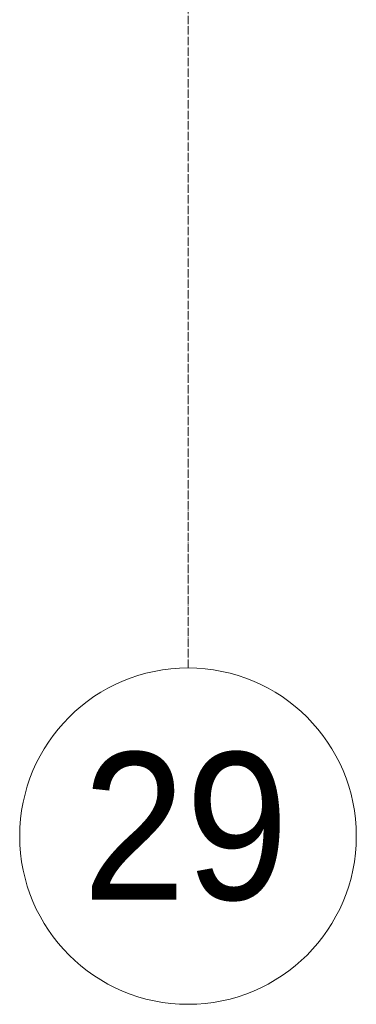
# Model space of a CAD drawing. Header units: millimetres. Extents: x 5617 to 132318, y 7718 to 193536.
# Tile 32 of 81: x 47661 to 48461, y 11226 to 13567. Entities that reach past the tile are written whole.
import ezdxf

# ---------------------------------------------------------------- set-up
doc = ezdxf.new("R2010")
doc.units = ezdxf.units.MM
doc.linetypes.add('Линия сетки', pattern=[25, 20, -2.5, 0, -2.5])
doc.layers.add('Оси', color=7, linetype='Continuous', lineweight=9)
doc.styles.add('Arial_1', font='arial.ttf', dxfattribs={"width": 0.9, "height": 350})

# ---------------------------------------------------------------- blocks, each defined once
blk = doc.blocks.new('Ось сетки - Круг_Ø8 мм-6577-МКСС_К4_L13_45_000_')
at = {"layer": 'Оси', "lineweight": 20}
for start, end in [(360, 180), (180, 360)]:
    blk.add_arc((0, 0), 4, start, end, dxfattribs=at)

msp = doc.modelspace()

# ---------------------------------------------------------------- linework, layer by layer
at = {"layer": 'Оси', "linetype": 'Линия сетки'}
msp.add_line((48060.8, 12025.7), (48060.8, 33050), dxfattribs=at)

# ---------------------------------------------------------------- block references
at = {"layer": 'Оси', "lineweight": 20, "xscale": 99.99999999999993, "yscale": 99.99999999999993, "zscale": 99.99999999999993}
msp.add_blockref('Ось сетки - Круг_Ø8 мм-6577-МКСС_К4_L13_45_000_', (48060.8, 11625.7), dxfattribs=at)

# ---------------------------------------------------------------- texts
at = {"layer": 'Оси', "insert": (47810.2, 11824.7), "char_height": 350, "width": 606.076, "attachment_point": 1, "style": 'Arial_1'}
msp.add_mtext('29', dxfattribs=at)

doc.saveas('drawing.dxf')
